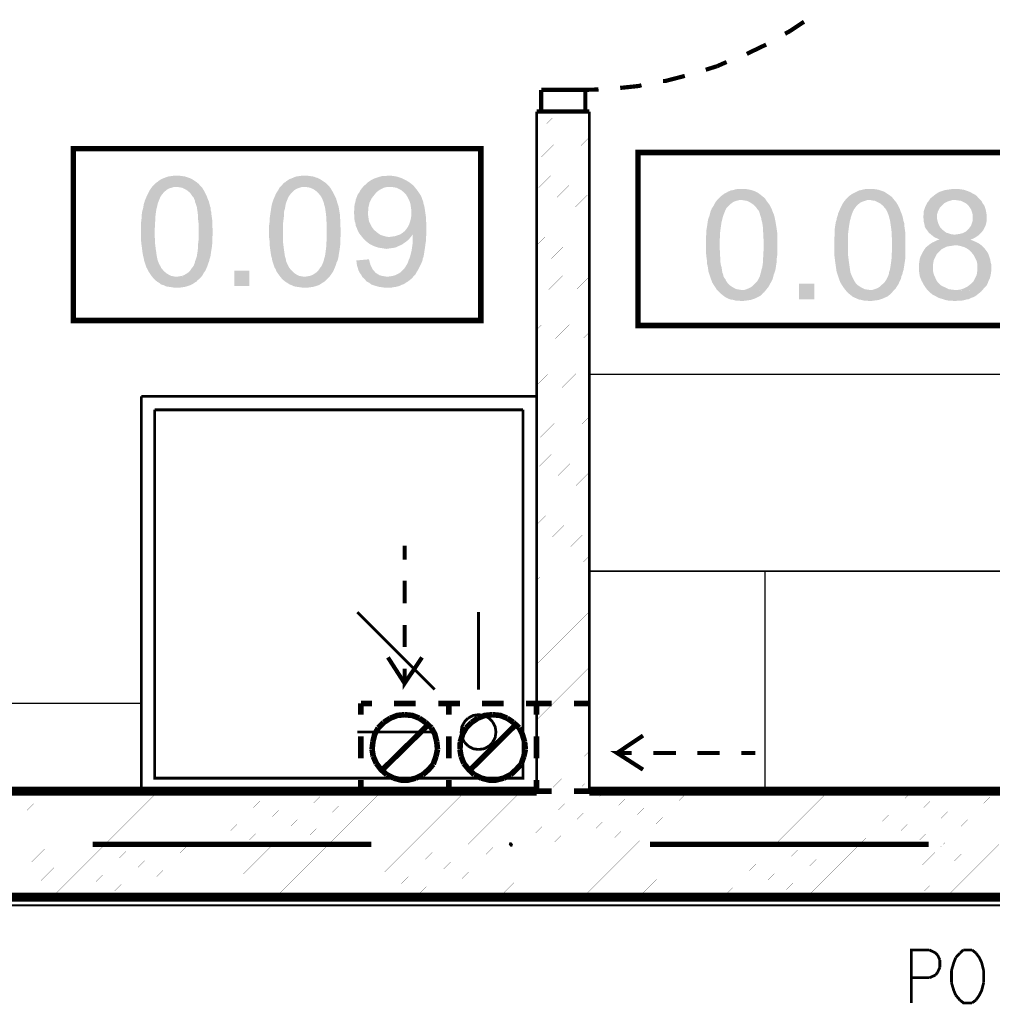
# Model space of a CAD drawing. Header units: millimetres. Extents: x -14047 to 49934, y -21523 to 14989.
# Tile 51 of 201: x 396 to 617, y 5263 to 5487. Entities that reach past the tile are written whole.
import ezdxf

# ---------------------------------------------------------------- set-up
doc = ezdxf.new("R2010")
doc.units = ezdxf.units.MM
doc.layers.add('H', color=7, linetype='Continuous')
doc.layers.add('P', color=7, linetype='Continuous')

msp = doc.modelspace()

# ---------------------------------------------------------------- hatches: boundary and pattern name
at = {"layer": 'H', "linetype": 'Continuous'}
for points in [[(437.099, 5428.257), (431.545, 5428.342), (432.159, 5428.432), (432.689, 5428.522), (433.219, 5428.697), (433.659, 5428.962), (434.189, 5429.312), (434.629, 5429.757), (434.984, 5430.282), (435.334, 5430.727), (435.509, 5431.077), (435.689, 5431.517), (435.774, 5431.957), (435.954, 5432.402), (436.129, 5432.932), (436.214, 5433.457), (436.304, 5434.077), (436.394, 5434.782), (436.394, 5435.487), (436.479, 5436.191), (436.569, 5436.986), (436.569, 5437.781), (436.569, 5438.571), (436.569, 5439.456), (436.569, 5440.251), (436.479, 5441.041), (436.394, 5441.746), (436.394, 5442.456), (436.304, 5443.16), (436.214, 5443.775), (436.129, 5444.305), (435.954, 5444.835), (435.774, 5445.275), (435.689, 5445.715), (435.509, 5446.155), (435.334, 5446.51), (435.069, 5446.775), (434.719, 5447.305), (434.274, 5447.745), (433.834, 5448.095), (433.304, 5448.36), (432.779, 5448.625), (432.249, 5448.715), (431.72, 5448.805), (431.545, 5448.805), (426.075, 5448.98), (426.515, 5449.42), (426.87, 5449.775), (427.045, 5449.86), (427.485, 5450.215), (428.015, 5450.564), (428.455, 5450.744), (429.075, 5451.004), (429.605, 5451.184), (430.22, 5451.269), (430.835, 5451.359), (431.545, 5451.359), (432.249, 5451.359), (432.864, 5451.269), (433.484, 5451.184), (434.009, 5451.004), (434.539, 5450.829), (435.069, 5450.564), (435.599, 5450.215), (436.129, 5449.86), (436.569, 5449.51), (436.924, 5449.065), (437.364, 5448.625), (437.629, 5448.185), (437.894, 5447.745), (438.159, 5447.215), (438.419, 5446.685), (438.599, 5446.155), (438.864, 5445.54), (439.039, 5444.92), (439.129, 5444.48), (439.304, 5444.04), (439.304, 5443.51), (439.478, 5442.981), (439.478, 5442.456), (439.568, 5441.836), (439.653, 5441.221), (439.653, 5440.601), (439.653, 5439.896), (439.743, 5439.191), (439.743, 5437.866), (439.653, 5437.161), (439.653, 5436.456), (439.653, 5435.841), (439.568, 5435.132), (439.478, 5434.517), (439.388, 5433.987), (439.304, 5433.372), (439.214, 5432.842), (439.039, 5432.402), (438.949, 5431.872), (438.774, 5431.517), (438.599, 5430.902), (438.334, 5430.282), (438.069, 5429.667), (437.714, 5429.227), (437.449, 5428.697)], [(466.285, 5428.257), (460.731, 5428.342), (461.351, 5428.432), (461.875, 5428.522), (462.405, 5428.697), (462.845, 5428.962), (463.375, 5429.312), (463.815, 5429.757), (464.17, 5430.282), (464.525, 5430.727), (464.7, 5431.077), (464.875, 5431.517), (465.05, 5431.957), (465.14, 5432.402), (465.315, 5432.932), (465.405, 5433.457), (465.495, 5434.077), (465.58, 5434.782), (465.67, 5435.487), (465.67, 5436.191), (465.755, 5436.986), (465.755, 5437.781), (465.755, 5438.571), (465.755, 5439.456), (465.755, 5440.251), (465.67, 5441.041), (465.67, 5441.746), (465.58, 5442.456), (465.495, 5443.16), (465.405, 5443.775), (465.315, 5444.305), (465.14, 5444.835), (465.05, 5445.275), (464.875, 5445.715), (464.7, 5446.155), (464.525, 5446.51), (464.345, 5446.775), (463.905, 5447.305), (463.465, 5447.745), (463.025, 5448.095), (462.58, 5448.36), (461.965, 5448.625), (461.526, 5448.715), (460.906, 5448.805), (460.731, 5448.805), (455.351, 5448.98), (455.706, 5449.42), (456.056, 5449.775), (456.231, 5449.86), (456.676, 5450.215), (457.206, 5450.564), (457.731, 5450.744), (458.261, 5451.004), (458.791, 5451.184), (459.406, 5451.269), (460.026, 5451.359), (460.731, 5451.359), (461.436, 5451.359), (462.055, 5451.269), (462.67, 5451.184), (463.2, 5451.004), (463.73, 5450.829), (464.26, 5450.564), (464.785, 5450.215), (465.315, 5449.86), (465.755, 5449.51), (466.2, 5449.065), (466.55, 5448.625), (466.815, 5448.185), (467.08, 5447.745), (467.345, 5447.215), (467.61, 5446.685), (467.875, 5446.155), (468.05, 5445.54), (468.225, 5444.92), (468.405, 5444.48), (468.49, 5444.04), (468.58, 5443.51), (468.67, 5442.981), (468.755, 5442.456), (468.755, 5441.836), (468.845, 5441.221), (468.845, 5440.601), (468.845, 5439.896), (468.93, 5439.191), (468.93, 5437.866), (468.845, 5437.161), (468.845, 5436.456), (468.845, 5435.841), (468.755, 5435.132), (468.67, 5434.517), (468.58, 5433.987), (468.49, 5433.372), (468.405, 5432.842), (468.315, 5432.402), (468.14, 5431.872), (467.96, 5431.517), (467.785, 5430.902), (467.52, 5430.282), (467.255, 5429.667), (466.99, 5429.227), (466.64, 5428.697)], [(473.784, 5437.426), (473.429, 5437.866), (473.079, 5438.306), (472.814, 5438.836), (472.634, 5439.366), (472.369, 5439.896), (472.284, 5440.511), (472.104, 5441.041), (472.019, 5441.746), (472.019, 5442.366), (471.929, 5442.896), (472.019, 5443.6), (472.019, 5444.215), (472.104, 5444.835), (472.284, 5445.45), (472.369, 5445.98), (472.634, 5446.6), (472.814, 5447.125), (473.164, 5447.57), (473.429, 5448.095), (473.784, 5448.54), (474.134, 5448.98), (474.664, 5449.42), (475.104, 5449.86), (475.634, 5450.215), (476.074, 5450.48), (476.603, 5450.744), (477.133, 5450.919), (477.663, 5451.094), (478.278, 5451.269), (478.898, 5451.269), (479.513, 5451.359), (479.868, 5451.359), (480.483, 5451.359), (481.103, 5451.269), (481.628, 5451.184), (482.248, 5451.004), (482.778, 5450.829), (483.308, 5450.564), (483.833, 5450.3), (484.277, 5450.035), (484.802, 5449.685), (485.247, 5449.33), (485.687, 5448.89), (480.218, 5448.805), (479.603, 5448.805), (479.073, 5448.715), (478.543, 5448.54), (478.013, 5448.275), (477.483, 5447.92), (477.043, 5447.57), (476.693, 5447.125), (476.339, 5446.685), (475.989, 5446.245), (475.724, 5445.715), (475.459, 5445.185), (475.369, 5444.655), (475.194, 5444.04), (475.194, 5443.425), (475.104, 5442.806), (475.194, 5442.191), (475.279, 5441.571), (475.369, 5440.956), (475.634, 5440.426), (475.899, 5439.896), (476.164, 5439.456), (476.513, 5439.016), (477.043, 5438.571), (477.483, 5438.221), (478.013, 5437.866), (478.543, 5437.691), (479.163, 5437.516), (479.688, 5437.426), (480.133, 5437.426)], [(431.545, 5425.873), (430.925, 5425.873), (430.31, 5425.963), (429.69, 5426.053), (429.16, 5426.138), (428.635, 5426.403), (428.015, 5426.583), (427.575, 5426.933), (427.135, 5427.198), (426.69, 5427.553), (426.25, 5427.993), (425.9, 5428.432), (425.635, 5428.782), (425.105, 5429.577), (424.93, 5430.017), (424.665, 5430.462), (424.485, 5430.987), (424.311, 5431.517), (424.136, 5432.047), (424.046, 5432.577), (423.871, 5433.192), (423.781, 5433.812), (423.696, 5434.427), (423.606, 5435.132), (423.516, 5435.841), (423.431, 5436.546), (423.431, 5437.251), (423.431, 5438.046), (423.431, 5438.571), (423.431, 5439.366), (423.431, 5440.071), (423.431, 5440.691), (423.516, 5441.396), (423.606, 5442.011), (423.606, 5442.631), (423.696, 5443.245), (423.871, 5443.775), (423.961, 5444.305), (424.046, 5444.835), (424.226, 5445.365), (424.311, 5445.715), (424.575, 5446.335), (424.84, 5446.95), (425.105, 5447.48), (425.37, 5448.01), (425.72, 5448.54), (426.075, 5448.98), (431.545, 5448.805), (430.925, 5448.805), (430.395, 5448.625), (429.78, 5448.45), (429.34, 5448.185), (428.895, 5447.83), (428.455, 5447.39), (428.19, 5447.04), (427.925, 5446.685), (427.75, 5446.335), (427.575, 5445.89), (427.4, 5445.45), (427.22, 5445.01), (427.135, 5444.48), (426.955, 5443.865), (426.87, 5443.335), (426.78, 5442.716), (426.69, 5442.011), (426.69, 5441.306), (426.605, 5440.511), (426.605, 5439.806), (426.515, 5438.926), (426.515, 5437.691), (426.605, 5436.896), (426.605, 5436.106), (426.69, 5435.397), (426.78, 5434.692), (426.87, 5434.077), (426.955, 5433.457), (427.045, 5432.932), (427.135, 5432.402), (427.31, 5431.872), (427.485, 5431.432), (427.66, 5431.077), (427.84, 5430.727), (428.015, 5430.372), (428.455, 5429.842), (428.895, 5429.402), (429.34, 5429.047), (429.78, 5428.782), (430.31, 5428.522), (430.835, 5428.432), (431.365, 5428.342), (437.099, 5428.257), (436.659, 5427.813), (436.214, 5427.463), (436.129, 5427.288), (435.689, 5427.023), (435.159, 5426.668), (434.629, 5426.403), (434.099, 5426.228), (433.569, 5426.053), (432.954, 5425.963), (432.334, 5425.873), (431.63, 5425.873)], [(460.731, 5425.873), (460.116, 5425.873), (459.496, 5425.963), (458.881, 5426.053), (458.351, 5426.138), (457.821, 5426.403), (457.291, 5426.583), (456.761, 5426.933), (456.321, 5427.198), (455.881, 5427.553), (455.441, 5427.993), (455.086, 5428.432), (454.821, 5428.782), (454.291, 5429.577), (454.117, 5430.017), (453.852, 5430.462), (453.677, 5430.987), (453.502, 5431.517), (453.322, 5432.047), (453.237, 5432.577), (453.057, 5433.192), (452.972, 5433.812), (452.882, 5434.427), (452.797, 5435.132), (452.707, 5435.841), (452.707, 5436.546), (452.617, 5437.251), (452.617, 5438.046), (452.617, 5438.571), (452.617, 5439.366), (452.617, 5440.071), (452.707, 5440.691), (452.707, 5441.396), (452.797, 5442.011), (452.882, 5442.631), (452.972, 5443.245), (453.057, 5443.775), (453.147, 5444.305), (453.237, 5444.835), (453.412, 5445.365), (453.502, 5445.715), (453.767, 5446.335), (454.032, 5446.95), (454.291, 5447.48), (454.646, 5448.01), (454.911, 5448.54), (455.351, 5448.98), (460.731, 5448.805), (460.116, 5448.805), (459.586, 5448.625), (459.056, 5448.45), (458.526, 5448.185), (458.086, 5447.83), (457.646, 5447.39), (457.381, 5447.04), (457.116, 5446.685), (456.941, 5446.335), (456.761, 5445.89), (456.586, 5445.45), (456.411, 5445.01), (456.321, 5444.48), (456.231, 5443.865), (456.056, 5443.335), (455.971, 5442.716), (455.971, 5442.011), (455.881, 5441.306), (455.791, 5440.511), (455.791, 5439.806), (455.791, 5438.926), (455.791, 5437.691), (455.791, 5436.896), (455.791, 5436.106), (455.881, 5435.397), (455.971, 5434.692), (456.056, 5434.077), (456.146, 5433.457), (456.231, 5432.932), (456.411, 5432.402), (456.496, 5431.872), (456.676, 5431.432), (456.851, 5431.077), (457.026, 5430.727), (457.206, 5430.372), (457.646, 5429.842), (458.086, 5429.402), (458.526, 5429.047), (458.966, 5428.782), (459.496, 5428.522), (460.026, 5428.432), (460.641, 5428.342), (466.285, 5428.257), (465.845, 5427.813), (465.495, 5427.463), (465.315, 5427.288), (464.875, 5427.023), (464.345, 5426.668), (463.905, 5426.403), (463.29, 5426.228), (462.76, 5426.053), (462.14, 5425.963), (461.526, 5425.873), (460.906, 5425.873)], [(479.428, 5425.873), (478.808, 5425.873), (478.193, 5425.963), (477.573, 5426.053), (476.958, 5426.228), (476.429, 5426.403), (475.899, 5426.583), (475.459, 5426.933), (474.929, 5427.198), (474.664, 5427.463), (474.309, 5427.903), (473.869, 5428.257), (479.513, 5428.342), (480.218, 5428.432), (480.748, 5428.522), (481.368, 5428.697), (481.893, 5428.962), (482.073, 5429.047), (482.513, 5429.312), (482.953, 5429.757), (483.393, 5430.197), (483.748, 5430.727), (484.012, 5431.167), (484.277, 5431.697), (484.452, 5432.222), (484.717, 5432.842), (484.892, 5433.547), (485.067, 5434.252), (485.157, 5434.872), (485.247, 5435.487), (485.332, 5436.106), (485.332, 5436.631), (485.332, 5437.251), (485.332, 5438.046), (482.953, 5438.306), (483.393, 5438.661), (483.658, 5438.926), (484.012, 5439.366), (484.277, 5439.806), (484.542, 5440.336), (484.717, 5440.866), (484.892, 5441.481), (484.982, 5442.101), (484.982, 5442.716), (484.982, 5443.07), (484.982, 5443.775), (484.892, 5444.395), (484.802, 5445.01), (484.627, 5445.54), (484.362, 5446.07), (484.097, 5446.6), (483.833, 5447.04), (483.573, 5447.305), (483.128, 5447.745), (482.688, 5448.095), (482.158, 5448.36), (481.628, 5448.625), (481.103, 5448.715), (480.483, 5448.805), (480.218, 5448.805), (485.687, 5448.89), (486.037, 5448.45), (486.392, 5448.01), (486.747, 5447.48), (487.097, 5446.95), (487.362, 5446.42), (487.537, 5445.89), (487.717, 5445.45), (487.802, 5444.92), (487.977, 5444.395), (488.067, 5443.865), (488.157, 5443.245), (488.242, 5442.631), (488.332, 5442.011), (488.332, 5441.306), (488.422, 5440.601), (488.422, 5439.896), (488.422, 5438.571), (488.422, 5437.781), (488.332, 5437.161), (488.332, 5436.456), (488.242, 5435.841), (488.157, 5435.222), (488.067, 5434.607), (487.977, 5433.987), (487.892, 5433.457), (487.802, 5432.932), (487.627, 5432.487), (487.537, 5431.957), (487.097, 5430.987), (486.832, 5430.462), (486.567, 5429.932), (486.217, 5429.402), (485.952, 5428.872), (485.512, 5428.432), (485.157, 5427.993), (484.717, 5427.638), (484.277, 5427.288), (483.833, 5427.023), (483.308, 5426.668), (482.778, 5426.493), (482.248, 5426.228), (481.628, 5426.053), (481.013, 5425.963), (480.483, 5425.873), (479.778, 5425.873)], [(565.756, 5425.258), (560.287, 5425.348), (560.907, 5425.348), (561.437, 5425.523), (561.877, 5425.698), (562.407, 5425.963), (562.847, 5426.318), (563.287, 5426.758), (563.727, 5427.198), (564.082, 5427.728), (564.257, 5428.078), (564.432, 5428.432), (564.522, 5428.872), (564.697, 5429.402), (564.787, 5429.932), (564.962, 5430.462), (565.052, 5431.077), (565.142, 5431.697), (565.142, 5432.402), (565.227, 5433.192), (565.227, 5433.902), (565.317, 5434.782), (565.317, 5435.577), (565.317, 5436.456), (565.227, 5437.251), (565.227, 5438.046), (565.142, 5438.751), (565.142, 5439.456), (565.052, 5440.071), (564.962, 5440.691), (564.787, 5441.306), (564.697, 5441.836), (564.522, 5442.276), (564.432, 5442.716), (564.257, 5443.16), (564.082, 5443.51), (563.817, 5443.775), (563.462, 5444.305), (563.022, 5444.745), (562.492, 5445.1), (562.052, 5445.365), (561.522, 5445.63), (560.992, 5445.715), (560.467, 5445.805), (560.287, 5445.805), (554.823, 5445.98), (555.173, 5446.335), (555.618, 5446.775), (555.793, 5446.86), (556.233, 5447.215), (556.763, 5447.48), (557.203, 5447.745), (557.818, 5448.01), (558.347, 5448.095), (558.967, 5448.275), (559.582, 5448.36), (560.202, 5448.36), (560.907, 5448.36), (561.612, 5448.275), (562.142, 5448.185), (562.757, 5448.01), (563.287, 5447.83), (563.817, 5447.57), (564.347, 5447.215), (564.787, 5446.86), (565.227, 5446.51), (565.667, 5446.07), (566.021, 5445.54), (566.286, 5445.185), (566.636, 5444.745), (566.901, 5444.215), (567.166, 5443.685), (567.341, 5443.16), (567.606, 5442.541), (567.786, 5441.926), (567.871, 5441.481), (567.961, 5441.041), (568.051, 5440.511), (568.136, 5439.986), (568.226, 5439.456), (568.316, 5438.836), (568.401, 5438.221), (568.401, 5437.601), (568.401, 5436.896), (568.401, 5436.191), (568.401, 5434.872), (568.401, 5434.162), (568.401, 5433.457), (568.316, 5432.752), (568.226, 5432.137), (568.226, 5431.517), (568.136, 5430.987), (568.051, 5430.372), (567.961, 5429.842), (567.786, 5429.312), (567.606, 5428.872), (567.521, 5428.522), (567.341, 5427.813), (567.081, 5427.288), (566.726, 5426.668), (566.461, 5426.138), (566.111, 5425.698)], [(594.943, 5425.258), (589.478, 5425.348), (590.093, 5425.348), (590.623, 5425.523), (591.153, 5425.698), (591.593, 5425.963), (592.033, 5426.318), (592.478, 5426.758), (592.918, 5427.198), (593.268, 5427.728), (593.448, 5428.078), (593.623, 5428.432), (593.798, 5428.872), (593.888, 5429.402), (594.063, 5429.932), (594.153, 5430.462), (594.238, 5431.077), (594.328, 5431.697), (594.418, 5432.402), (594.418, 5433.192), (594.503, 5433.902), (594.503, 5434.782), (594.503, 5435.577), (594.503, 5436.456), (594.503, 5437.251), (594.418, 5438.046), (594.418, 5438.751), (594.328, 5439.456), (594.238, 5440.071), (594.153, 5440.691), (594.063, 5441.306), (593.888, 5441.836), (593.798, 5442.276), (593.623, 5442.716), (593.448, 5443.16), (593.268, 5443.51), (593.093, 5443.775), (592.653, 5444.305), (592.213, 5444.745), (591.768, 5445.1), (591.243, 5445.365), (590.713, 5445.63), (590.183, 5445.715), (589.653, 5445.805), (589.478, 5445.805), (584.009, 5445.98), (584.364, 5446.335), (584.804, 5446.775), (584.979, 5446.86), (585.419, 5447.215), (585.949, 5447.48), (586.479, 5447.745), (587.009, 5448.01), (587.539, 5448.095), (588.153, 5448.275), (588.773, 5448.36), (589.388, 5448.36), (590.093, 5448.36), (590.798, 5448.275), (591.418, 5448.185), (591.948, 5448.01), (592.478, 5447.83), (593.003, 5447.57), (593.533, 5447.215), (594.063, 5446.86), (594.503, 5446.51), (594.858, 5446.07), (595.298, 5445.54), (595.562, 5445.185), (595.827, 5444.745), (596.092, 5444.215), (596.357, 5443.685), (596.532, 5443.16), (596.797, 5442.541), (596.972, 5441.926), (597.062, 5441.481), (597.147, 5441.041), (597.327, 5440.511), (597.327, 5439.986), (597.412, 5439.456), (597.502, 5438.836), (597.592, 5438.221), (597.592, 5437.601), (597.592, 5436.896), (597.592, 5436.191), (597.592, 5434.872), (597.592, 5434.162), (597.592, 5433.457), (597.592, 5432.752), (597.502, 5432.137), (597.412, 5431.517), (597.327, 5430.987), (597.237, 5430.372), (597.147, 5429.842), (596.972, 5429.312), (596.887, 5428.872), (596.707, 5428.522), (596.532, 5427.813), (596.267, 5427.288), (596.002, 5426.668), (595.652, 5426.138), (595.388, 5425.698)], [(608.876, 5422.788), (608.261, 5422.878), (607.641, 5422.878), (607.026, 5422.963), (606.411, 5423.143), (605.881, 5423.318), (605.261, 5423.493), (604.731, 5423.758), (604.291, 5424.023), (603.761, 5424.288), (603.321, 5424.638), (602.971, 5424.993), (602.527, 5425.433), (602.177, 5425.873), (601.822, 5426.403), (601.557, 5426.933), (601.292, 5427.373), (601.032, 5427.993), (600.852, 5428.522), (600.767, 5429.137), (600.677, 5429.667), (600.677, 5430.372), (600.677, 5431.167), (600.767, 5431.782), (600.852, 5432.402), (601.032, 5432.932), (601.292, 5433.457), (601.557, 5433.987), (601.822, 5434.427), (602.262, 5435.047), (602.707, 5435.397), (603.146, 5435.751), (603.676, 5436.106), (604.206, 5436.366), (604.731, 5436.631), (605.351, 5436.811), (604.821, 5437.076), (604.206, 5437.336), (603.761, 5437.691), (603.321, 5438.046), (602.882, 5438.396), (602.617, 5438.836), (602.262, 5439.281), (602.002, 5439.806), (601.912, 5440.336), (601.737, 5440.956), (601.737, 5441.571), (601.647, 5441.926), (601.737, 5442.541), (601.737, 5443.16), (601.912, 5443.685), (602.087, 5444.215), (602.352, 5444.745), (602.617, 5445.275), (602.971, 5445.715), (603.321, 5446.245), (603.676, 5446.51), (604.116, 5446.86), (604.556, 5447.215), (604.996, 5447.48), (605.526, 5447.745), (606.056, 5447.92), (606.586, 5448.095), (607.201, 5448.185), (607.821, 5448.275), (608.526, 5448.36), (608.876, 5448.36), (609.496, 5448.36), (610.111, 5448.275), (610.815, 5448.185), (611.345, 5448.01), (611.875, 5447.83), (612.495, 5447.57), (612.935, 5447.305), (613.465, 5447.04), (613.905, 5446.685), (614.08, 5446.42), (614.52, 5445.98), (608.876, 5445.805), (608.261, 5445.805), (607.641, 5445.63), (607.116, 5445.45), (606.586, 5445.185), (606.146, 5444.835), (605.966, 5444.655), (605.526, 5444.215), (605.261, 5443.775), (604.996, 5443.245), (604.821, 5442.631), (604.821, 5442.011), (604.821, 5441.396), (604.996, 5440.776), (605.176, 5440.251), (605.436, 5439.721), (605.791, 5439.281), (605.966, 5439.101), (606.411, 5438.751), (606.851, 5438.396), (607.466, 5438.221), (607.996, 5438.046), (608.611, 5437.956), (608.966, 5437.956), (614.435, 5437.956), (613.99, 5437.601), (613.465, 5437.251), (612.935, 5436.986), (612.405, 5436.811), (613.02, 5436.546), (613.64, 5436.281), (614.17, 5436.016), (614.7, 5435.661), (608.791, 5435.487), (608.171, 5435.397), (607.641, 5435.312), (607.026, 5435.222), (606.496, 5434.957), (605.966, 5434.692), (605.526, 5434.342), (605.261, 5434.077), (604.821, 5433.637), (604.556, 5433.107), (604.291, 5432.577), (604.026, 5432.047), (603.941, 5431.517), (603.851, 5430.902), (603.851, 5430.462), (603.851, 5429.842), (603.941, 5429.312), (604.116, 5428.697), (604.381, 5428.168), (604.466, 5427.903), (604.731, 5427.373), (605.086, 5426.933), (605.526, 5426.493), (606.056, 5426.138), (606.321, 5426.053), (606.851, 5425.788), (607.381, 5425.523), (607.996, 5425.433), (608.611, 5425.348), (614.96, 5425.083), (614.435, 5424.638), (613.99, 5424.288), (613.55, 5423.933), (613.02, 5423.668), (612.495, 5423.493), (611.965, 5423.228), (611.435, 5423.143), (610.815, 5422.963), (610.201, 5422.878), (609.496, 5422.878)], [(560.287, 5422.788), (559.672, 5422.878), (558.967, 5422.878), (558.437, 5423.053), (557.818, 5423.143), (557.293, 5423.318), (556.763, 5423.583), (556.323, 5423.848), (555.878, 5424.198), (555.438, 5424.553), (554.998, 5424.993), (554.558, 5425.433), (554.383, 5425.788), (553.853, 5426.583), (553.588, 5427.023), (553.413, 5427.463), (553.233, 5427.993), (553.058, 5428.522), (552.883, 5429.047), (552.703, 5429.577), (552.618, 5430.197), (552.528, 5430.812), (552.353, 5431.432), (552.353, 5432.137), (552.263, 5432.752), (552.178, 5433.547), (552.178, 5434.252), (552.178, 5435.047), (552.178, 5435.577), (552.178, 5436.281), (552.178, 5436.986), (552.178, 5437.691), (552.263, 5438.396), (552.263, 5439.016), (552.353, 5439.631), (552.443, 5440.161), (552.528, 5440.776), (552.618, 5441.306), (552.793, 5441.836), (552.968, 5442.276), (553.058, 5442.716), (553.233, 5443.335), (553.498, 5443.95), (553.853, 5444.48), (554.118, 5445.01), (554.468, 5445.54), (554.823, 5445.98), (560.287, 5445.805), (559.672, 5445.805), (559.052, 5445.63), (558.527, 5445.45), (558.083, 5445.185), (557.643, 5444.835), (557.203, 5444.395), (556.848, 5444.04), (556.673, 5443.685), (556.498, 5443.335), (556.323, 5442.896), (556.143, 5442.456), (555.968, 5441.926), (555.878, 5441.481), (555.703, 5440.866), (555.618, 5440.251), (555.528, 5439.631), (555.438, 5439.016), (555.353, 5438.306), (555.353, 5437.516), (555.263, 5436.721), (555.263, 5435.926), (555.263, 5434.692), (555.353, 5433.902), (555.353, 5433.107), (555.438, 5432.402), (555.438, 5431.697), (555.528, 5431.077), (555.703, 5430.462), (555.793, 5429.842), (555.878, 5429.312), (556.058, 5428.872), (556.143, 5428.432), (556.323, 5428.078), (556.588, 5427.728), (556.763, 5427.373), (557.113, 5426.843), (557.558, 5426.403), (558.083, 5426.053), (558.527, 5425.788), (559.052, 5425.523), (559.582, 5425.433), (560.112, 5425.348), (565.756, 5425.258), (565.402, 5424.818), (564.962, 5424.463), (564.877, 5424.288), (564.432, 5423.933), (563.907, 5423.668), (563.377, 5423.408), (562.847, 5423.228), (562.317, 5423.053), (561.702, 5422.963), (560.992, 5422.878), (560.377, 5422.788)], [(589.478, 5422.788), (588.858, 5422.878), (588.243, 5422.878), (587.624, 5423.053), (587.009, 5423.143), (586.569, 5423.318), (586.039, 5423.583), (585.509, 5423.848), (585.069, 5424.198), (584.629, 5424.553), (584.189, 5424.993), (583.834, 5425.433), (583.569, 5425.788), (583.039, 5426.583), (582.774, 5427.023), (582.599, 5427.463), (582.424, 5427.993), (582.244, 5428.522), (582.069, 5429.047), (581.894, 5429.577), (581.804, 5430.197), (581.719, 5430.812), (581.629, 5431.432), (581.539, 5432.137), (581.454, 5432.752), (581.364, 5433.547), (581.364, 5434.252), (581.364, 5435.047), (581.364, 5435.577), (581.364, 5436.281), (581.364, 5436.986), (581.454, 5437.691), (581.454, 5438.396), (581.454, 5439.016), (581.539, 5439.631), (581.629, 5440.161), (581.719, 5440.776), (581.894, 5441.306), (581.984, 5441.836), (582.159, 5442.276), (582.244, 5442.716), (582.509, 5443.335), (582.774, 5443.95), (583.039, 5444.48), (583.304, 5445.01), (583.659, 5445.54), (584.009, 5445.98), (589.478, 5445.805), (588.858, 5445.805), (588.333, 5445.63), (587.804, 5445.45), (587.274, 5445.185), (586.834, 5444.835), (586.389, 5444.395), (586.129, 5444.04), (585.864, 5443.685), (585.684, 5443.335), (585.509, 5442.896), (585.334, 5442.456), (585.159, 5441.926), (585.069, 5441.481), (584.894, 5440.866), (584.804, 5440.251), (584.714, 5439.631), (584.629, 5439.016), (584.539, 5438.306), (584.539, 5437.516), (584.539, 5436.721), (584.539, 5435.926), (584.539, 5434.692), (584.539, 5433.902), (584.539, 5433.107), (584.629, 5432.402), (584.714, 5431.697), (584.804, 5431.077), (584.894, 5430.462), (584.979, 5429.842), (585.069, 5429.312), (585.244, 5428.872), (585.419, 5428.432), (585.599, 5428.078), (585.774, 5427.728), (585.949, 5427.373), (586.304, 5426.843), (586.744, 5426.403), (587.274, 5426.053), (587.714, 5425.788), (588.243, 5425.523), (588.773, 5425.433), (589.388, 5425.348), (594.943, 5425.258), (594.593, 5424.818), (594.238, 5424.463), (594.063, 5424.288), (593.623, 5423.933), (593.093, 5423.668), (592.563, 5423.408), (592.033, 5423.228), (591.508, 5423.053), (590.888, 5422.963), (590.273, 5422.878), (589.563, 5422.788)], [(608.966, 5437.956), (609.586, 5438.046), (610.111, 5438.131), (610.73, 5438.306), (611.26, 5438.571), (611.7, 5438.926), (611.875, 5439.101), (612.23, 5439.541), (612.58, 5440.071), (612.76, 5440.601), (612.935, 5441.131), (612.935, 5441.746), (612.935, 5442.456), (612.76, 5443.07), (612.58, 5443.6), (612.315, 5444.04), (611.965, 5444.57), (611.345, 5445.1), (610.815, 5445.365), (610.291, 5445.63), (609.761, 5445.715), (609.141, 5445.805), (608.876, 5445.805), (614.52, 5445.98), (614.96, 5445.54), (615.225, 5445.01), (615.58, 5444.57), (615.755, 5444.04), (615.935, 5443.425), (616.02, 5442.896), (616.11, 5442.276), (616.11, 5441.836), (616.11, 5441.221), (616.02, 5440.601), (615.845, 5439.986), (615.58, 5439.456), (615.315, 5438.926), (615.225, 5438.836), (614.875, 5438.396), (614.435, 5437.956)], [(479.428, 5434.692), (478.718, 5434.782), (478.193, 5434.872), (477.573, 5434.957), (477.043, 5435.132), (476.513, 5435.312), (475.989, 5435.577), (475.459, 5435.841), (475.019, 5436.191), (474.489, 5436.631), (474.134, 5436.986), (473.784, 5437.426), (480.133, 5437.426), (480.748, 5437.516), (481.368, 5437.601), (481.893, 5437.781), (482.423, 5437.956), (482.953, 5438.306), (485.332, 5438.046), (484.982, 5437.516), (484.627, 5437.076), (484.187, 5436.631), (483.748, 5436.281), (483.218, 5435.926), (482.863, 5435.661), (482.248, 5435.397), (481.718, 5435.132), (481.188, 5434.957), (480.573, 5434.872), (479.953, 5434.782)], [(614.96, 5425.083), (608.966, 5425.348), (609.586, 5425.348), (610.201, 5425.433), (610.73, 5425.608), (611.26, 5425.873), (611.785, 5426.138), (612.23, 5426.493), (612.58, 5426.758), (613.02, 5427.198), (613.285, 5427.638), (613.55, 5428.168), (613.815, 5428.697), (613.905, 5429.312), (613.99, 5429.932), (613.99, 5430.372), (613.99, 5430.987), (613.905, 5431.607), (613.73, 5432.137), (613.465, 5432.667), (613.2, 5433.192), (612.845, 5433.637), (612.58, 5433.987), (612.14, 5434.427), (611.61, 5434.782), (611.08, 5435.047), (610.555, 5435.222), (609.936, 5435.397), (609.406, 5435.487), (608.791, 5435.487), (614.7, 5435.661), (615.14, 5435.312), (615.49, 5434.957), (615.845, 5434.517), (616.285, 5433.902), (616.55, 5433.372), (616.725, 5432.842), (616.905, 5432.312), (616.99, 5431.697), (617.165, 5431.077), (617.165, 5430.462), (617.165, 5429.757), (617.08, 5429.137), (616.99, 5428.607), (616.815, 5427.993), (616.55, 5427.463), (616.375, 5426.933), (616.11, 5426.403), (615.755, 5425.963), (615.315, 5425.523)], [(473.869, 5428.257), (473.604, 5428.782), (473.254, 5429.227), (472.989, 5429.757), (472.814, 5430.372), (472.634, 5430.902), (472.549, 5431.607), (472.459, 5432.047), (475.369, 5432.312), (475.544, 5431.607), (475.724, 5430.987), (475.989, 5430.462), (476.254, 5429.932), (476.603, 5429.577), (476.778, 5429.312), (477.308, 5428.962), (477.748, 5428.697), (478.368, 5428.522), (478.983, 5428.432), (479.513, 5428.342)], [(444.683, 5426.228), (444.683, 5429.757), (448.122, 5429.757), (448.122, 5426.228)], [(573.34, 5423.228), (573.34, 5426.758), (576.865, 5426.758), (576.865, 5423.228)], [(507.554, 5298.45), (507.204, 5298.98), (507.379, 5299.42), (507.819, 5299.42), (508.174, 5298.98), (507.999, 5298.45)]]:
    msp.add_hatch(color=256, dxfattribs=at).paths.add_polyline_path(points)

# ---------------------------------------------------------------- linework, layer by layer
at = {"layer": 'P'}
for points, const_width in [([(571.136, 5484.25), (574.485, 5486.455)], 0.95), ([(570.166, 5483.725), (571.136, 5484.25)], 0.955), ([(561.437, 5479.136), (565.846, 5481.255)], 0.95), ([(552.088, 5475.521), (554.643, 5476.316)], 0.955), ([(554.643, 5476.316), (556.848, 5477.286)], 0.95), ([(542.39, 5472.966), (542.92, 5472.966), (547.324, 5474.111)], 0.95), ([(524.662, 5470.937), (527.662, 5471.027)], 0.95), ([(532.601, 5471.377), (536.83, 5471.817), (537.45, 5471.997)], 0.955), ([(524.662, 5470.937), (524.662, 5465.997), (514.608, 5465.997), (514.608, 5470.937)], 0.955), ([(514.608, 5470.937), (524.662, 5470.937)], 0.95), ([(513.554, 5465.997), (525.547, 5465.997)], 0.95), ([(513.554, 5465.997), (513.554, 5311.063)], 0.635), ([(513.554, 5460.883), (518.578, 5465.997)], 0.015), ([(513.554, 5454.534), (524.927, 5465.997)], 0.015), ([(525.547, 5311.063), (525.547, 5465.997)], 0.635), ([(407.998, 5457.534), (407.998, 5418.379), (500.855, 5418.379), (500.855, 5457.534), (407.998, 5457.534)], 1.27), ([(513.554, 5448.185), (525.547, 5460.088)], 0.015), ([(536.655, 5456.649), (536.655, 5417.234), (629.513, 5417.234), (629.513, 5456.649), (536.655, 5456.649)], 1.27), ([(513.554, 5441.836), (525.547, 5453.739)], 0.015), ([(513.554, 5435.487), (525.547, 5447.39)], 0.015), ([(513.554, 5429.137), (525.547, 5441.041)], 0.015), ([(513.554, 5422.613), (525.547, 5434.692)], 0.015), ([(513.554, 5416.264), (525.547, 5428.342)], 0.015), ([(513.554, 5409.915), (525.547, 5421.993)], 0.015), ([(513.554, 5403.566), (525.547, 5415.644)], 0.015), ([(513.554, 5397.217), (525.547, 5409.295)], 0.015), ([(685.595, 5406.12), (525.547, 5406.12)], 0.32), ([(525.547, 5406.12), (525.547, 5361.237)], 0.315), ([(513.554, 5390.868), (525.547, 5402.946)], 0.015), ([(423.516, 5401.096), (423.516, 5311.063)], 0.635), ([(423.516, 5311.063), (513.554, 5311.063), (513.554, 5401.096), (423.516, 5401.096)], 0.635), ([(426.515, 5398.012), (426.515, 5314.058), (510.464, 5314.058), (510.464, 5398.012)], 0.635), ([(510.464, 5398.012), (426.515, 5398.012)], 0.635), ([(513.554, 5384.518), (525.547, 5396.422)], 0.015), ([(513.554, 5378.169), (525.547, 5390.073)], 0.015), ([(513.554, 5371.82), (525.547, 5383.723)], 0.015), ([(513.554, 5365.471), (525.547, 5377.374)], 0.015), ([(513.554, 5359.122), (525.547, 5371.025)], 0.015), ([(483.483, 5367.056), (483.483, 5363.881)], 0.95), ([(513.554, 5352.683), (525.547, 5364.676)], 0.015), ([(483.483, 5359.032), (483.483, 5353.917)], 0.95), ([(525.547, 5361.237), (685.595, 5361.237)], 0.32), ([(565.582, 5311.238), (565.582, 5361.237), (525.547, 5361.237), (525.547, 5311.238)], 0.315), ([(605.526, 5361.237), (565.582, 5361.237), (565.582, 5311.238)], 0.315), ([(513.554, 5346.334), (525.547, 5358.327)], 0.015), ([(472.724, 5351.888), (490.362, 5334.255)], 0.635), ([(500.325, 5351.888), (500.325, 5334.255)], 0.635), ([(513.554, 5339.984), (525.547, 5351.978)], 0.015), ([(483.483, 5348.978), (483.483, 5343.954)], 0.95), ([(513.554, 5333.635), (525.547, 5345.629)], 0.015), ([(483.483, 5335.665), (479.688, 5341.574)], 0.955), ([(483.483, 5339.014), (483.483, 5335.665), (487.452, 5341.574)], 0.95), ([(517.343, 5331.081), (525.547, 5339.279)], 0.015), ([(523.692, 5331.081), (525.547, 5332.93)], 0.015), ([(423.516, 5331.081), (313.555, 5331.081)], 0.32), ([(423.516, 5311.063), (423.516, 5331.081)], 0.315), ([(473.519, 5331.081), (473.519, 5328.521)], 1.27), ([(476.074, 5331.081), (473.519, 5331.081)], 1.27), ([(486.037, 5331.081), (481.103, 5331.081)], 1.27), ([(493.536, 5328.521), (493.536, 5331.081), (491.152, 5331.081)], 1.27), ([(493.536, 5331.081), (493.536, 5328.521)], 1.27), ([(496.091, 5331.081), (493.536, 5331.081)], 1.27), ([(506.055, 5331.081), (501.12, 5331.081)], 1.27), ([(513.554, 5328.521), (513.554, 5331.081), (511.174, 5331.081)], 1.27), ([(513.554, 5331.081), (516.993, 5331.081)], 1.27), ([(513.554, 5327.286), (517.343, 5331.081)], 0.015), ([(513.554, 5320.937), (523.692, 5331.081)], 0.015), ([(522.107, 5331.081), (525.547, 5331.081)], 1.27), ([(480.218, 5327.726), (478.718, 5326.756)], 1.27), ([(480.218, 5327.726), (478.718, 5326.756)], 1.27), ([(483.483, 5328.521), (481.808, 5328.346), (480.218, 5327.726)], 1.27), ([(483.483, 5328.521), (481.808, 5328.346), (480.218, 5327.726)], 1.27), ([(486.832, 5327.726), (485.247, 5328.346), (483.483, 5328.521)], 1.27), ([(486.832, 5327.726), (485.247, 5328.346), (483.483, 5328.521)], 1.27), ([(488.242, 5326.756), (486.832, 5327.726)], 1.27), ([(488.242, 5326.756), (486.832, 5327.726)], 1.27), ([(497.946, 5327.726), (497.151, 5326.936)], 0.635), ([(502.705, 5327.726), (501.65, 5328.346), (500.325, 5328.521), (499.09, 5328.346), (497.946, 5327.726)], 0.635), ([(500.15, 5327.726), (498.736, 5326.756)], 1.27), ([(500.15, 5327.726), (498.736, 5326.756)], 1.27), ([(503.5, 5328.521), (501.735, 5328.346), (500.15, 5327.726)], 1.27), ([(503.5, 5328.521), (501.735, 5328.346), (500.15, 5327.726)], 1.27), ([(503.5, 5326.936), (502.705, 5327.726)], 0.635), ([(506.849, 5327.726), (505.265, 5328.346), (503.5, 5328.521)], 1.27), ([(506.849, 5327.726), (505.265, 5328.346), (503.5, 5328.521)], 1.27), ([(508.259, 5326.756), (506.849, 5327.726)], 1.27), ([(508.259, 5326.756), (506.849, 5327.726)], 1.27), ([(477.483, 5325.521), (476.693, 5324.111), (476.254, 5322.347)], 1.27), ([(477.483, 5325.521), (476.693, 5324.111), (476.254, 5322.347)], 1.27), ([(478.718, 5326.756), (477.483, 5325.521)], 1.27), ([(478.718, 5326.756), (477.483, 5325.521)], 1.27), ([(478.278, 5315.823), (488.952, 5326.316)], 1.27), ([(478.278, 5315.823), (488.952, 5326.316)], 1.27), ([(489.567, 5325.521), (488.242, 5326.756)], 1.27), ([(489.567, 5325.521), (488.242, 5326.756)], 1.27), ([(490.802, 5322.347), (490.362, 5324.111), (489.567, 5325.521)], 1.27), ([(490.802, 5322.347), (490.362, 5324.111), (489.567, 5325.521)], 1.27), ([(497.501, 5325.521), (496.711, 5324.111), (496.181, 5322.347)], 1.27), ([(497.501, 5325.521), (496.711, 5324.111), (496.181, 5322.347)], 1.27), ([(497.151, 5326.936), (496.531, 5325.786), (496.356, 5324.551), (496.531, 5323.317), (497.151, 5322.172)], 0.635), ([(498.736, 5326.756), (497.501, 5325.521)], 1.27), ([(498.736, 5326.756), (497.501, 5325.521)], 1.27), ([(498.296, 5315.823), (508.879, 5326.316)], 1.27), ([(498.296, 5315.823), (508.879, 5326.316)], 1.27), ([(503.5, 5322.172), (504.115, 5323.317), (504.295, 5324.551), (504.115, 5325.786), (503.5, 5326.936)], 0.635), ([(509.584, 5325.521), (508.259, 5326.756)], 1.27), ([(509.584, 5325.521), (508.259, 5326.756)], 1.27), ([(510.819, 5322.347), (510.289, 5324.111), (509.584, 5325.521)], 1.27), ([(510.819, 5322.347), (510.289, 5324.111), (509.584, 5325.521)], 1.27), ([(513.554, 5314.588), (525.547, 5326.581)], 0.015), ([(472.724, 5324.551), (490.362, 5324.551)], 0.635), ([(473.519, 5323.582), (473.519, 5318.557)], 1.27), ([(493.536, 5318.557), (493.536, 5323.582)], 1.27), ([(493.536, 5323.582), (493.536, 5318.557)], 1.27), ([(513.554, 5318.557), (513.554, 5323.582)], 1.27), ([(531.896, 5319.792), (537.8, 5323.762)], 0.95), ([(476.254, 5322.347), (476.074, 5320.587)], 1.27), ([(476.254, 5322.347), (476.074, 5320.587)], 1.27), ([(476.074, 5320.587), (476.339, 5318.997)], 1.27), ([(476.074, 5320.587), (476.339, 5318.997)], 1.27), ([(490.627, 5318.997), (490.977, 5320.587)], 1.27), ([(490.627, 5318.997), (490.977, 5320.587)], 1.27), ([(490.977, 5320.587), (490.802, 5322.347)], 1.27), ([(490.977, 5320.587), (490.802, 5322.347)], 1.27), ([(496.181, 5322.347), (496.091, 5320.587)], 1.27), ([(496.181, 5322.347), (496.091, 5320.587)], 1.27), ([(496.091, 5320.587), (496.356, 5318.997)], 1.27), ([(496.091, 5320.587), (496.356, 5318.997)], 1.27), ([(497.151, 5322.172), (497.946, 5321.377)], 0.635), ([(497.946, 5321.377), (499.09, 5320.762), (500.325, 5320.587)], 0.635), ([(500.325, 5320.587), (501.65, 5320.762), (502.705, 5321.377)], 0.635), ([(502.705, 5321.377), (503.5, 5322.172)], 0.635), ([(510.644, 5318.997), (510.994, 5320.587)], 1.27), ([(510.644, 5318.997), (510.994, 5320.587)], 1.27), ([(510.994, 5320.587), (510.819, 5322.347)], 1.27), ([(510.994, 5320.587), (510.819, 5322.347)], 1.27), ([(476.339, 5318.997), (477.043, 5317.412)], 1.27), ([(476.339, 5318.997), (477.043, 5317.412)], 1.27), ([(490.007, 5317.232), (490.627, 5318.997)], 1.27), ([(490.007, 5317.232), (490.627, 5318.997)], 1.27), ([(496.356, 5318.997), (496.976, 5317.412)], 1.27), ([(496.356, 5318.997), (496.976, 5317.412)], 1.27), ([(525.547, 5320.142), (516.373, 5311.063), (504.295, 5298.98)], 0.015), ([(510.024, 5317.232), (510.644, 5318.997)], 1.27), ([(510.024, 5317.232), (510.644, 5318.997)], 1.27), ([(535.246, 5319.792), (531.896, 5319.792), (537.8, 5315.998)], 0.955), ([(545.299, 5319.792), (540.185, 5319.792)], 0.955), ([(555.263, 5319.792), (550.149, 5319.792)], 0.955), ([(563.377, 5319.792), (560.202, 5319.792)], 0.955), ([(477.043, 5317.412), (478.103, 5315.998), (479.428, 5314.853)], 1.27), ([(477.043, 5317.412), (478.103, 5315.998), (479.428, 5314.853)], 1.27), ([(487.627, 5314.853), (488.952, 5315.998), (490.007, 5317.232)], 1.27), ([(487.627, 5314.853), (488.952, 5315.998), (490.007, 5317.232)], 1.27), ([(496.976, 5317.412), (498.121, 5315.998), (499.355, 5314.853)], 1.27), ([(496.976, 5317.412), (498.121, 5315.998), (499.355, 5314.853)], 1.27), ([(507.644, 5314.853), (508.879, 5315.998), (510.024, 5317.232)], 1.27), ([(507.644, 5314.853), (508.879, 5315.998), (510.024, 5317.232)], 1.27), ([(479.428, 5314.853), (481.013, 5314.058)], 1.27), ([(479.428, 5314.853), (481.013, 5314.058)], 1.27), ([(481.013, 5314.058), (482.688, 5313.618), (484.277, 5313.618), (486.037, 5314.058)], 1.27), ([(481.013, 5314.058), (482.688, 5313.618), (484.277, 5313.618), (486.037, 5314.058)], 1.27), ([(486.037, 5314.058), (487.627, 5314.853)], 1.27), ([(486.037, 5314.058), (487.627, 5314.853)], 1.27), ([(499.355, 5314.853), (500.94, 5314.058)], 1.27), ([(499.355, 5314.853), (500.94, 5314.058)], 1.27), ([(500.94, 5314.058), (502.705, 5313.618), (504.295, 5313.618), (506.055, 5314.058)], 1.27), ([(500.94, 5314.058), (502.705, 5313.618), (504.295, 5313.618), (506.055, 5314.058)], 1.27), ([(506.055, 5314.058), (507.644, 5314.853)], 1.27), ([(506.055, 5314.058), (507.644, 5314.853)], 1.27), ([(513.554, 5311.063), (313.555, 5311.063)], 2.065), ([(473.519, 5313.618), (473.519, 5311.063), (476.074, 5311.063)], 1.27), ([(491.152, 5311.063), (493.536, 5311.063), (493.536, 5313.618)], 1.27), ([(493.536, 5313.618), (493.536, 5311.063), (496.091, 5311.063)], 1.27), ([(511.174, 5311.063), (513.554, 5311.063), (513.554, 5313.618)], 1.27), ([(525.547, 5313.793), (522.722, 5311.063), (510.819, 5298.98)], 0.015), ([(685.595, 5311.063), (525.547, 5311.063)], 2.065), ([(313.555, 5311.063), (423.516, 5311.063)], 0.32), ([(389.83, 5298.98), (401.739, 5311.063)], 0.015), ([(396.179, 5298.98), (408.263, 5311.063)], 0.015), ([(402.528, 5298.98), (414.612, 5311.063)], 0.015), ([(408.878, 5298.98), (420.961, 5311.063)], 0.015), ([(415.227, 5298.98), (427.31, 5311.063)], 0.015), ([(421.576, 5298.98), (433.659, 5311.063)], 0.015), ([(427.925, 5298.98), (440.008, 5311.063)], 0.015), ([(434.274, 5298.98), (446.358, 5311.063)], 0.015), ([(440.803, 5298.98), (452.707, 5311.063)], 0.015), ([(447.152, 5298.98), (459.056, 5311.063)], 0.015), ([(453.502, 5298.98), (465.405, 5311.063)], 0.015), ([(459.851, 5298.98), (471.754, 5311.063)], 0.015), ([(466.2, 5298.98), (478.278, 5311.063)], 0.015), ([(472.549, 5298.98), (484.627, 5311.063)], 0.015), ([(478.898, 5298.98), (490.977, 5311.063)], 0.015), ([(481.103, 5311.063), (486.037, 5311.063)], 1.27), ([(485.247, 5298.98), (497.326, 5311.063)], 0.015), ([(491.596, 5298.98), (503.675, 5311.063)], 0.015), ([(497.946, 5298.98), (510.024, 5311.063)], 0.015), ([(501.12, 5311.063), (506.055, 5311.063)], 1.27), ([(505.085, 5286.902), (517.168, 5298.98), (529.071, 5311.063)], 0.015), ([(513.554, 5311.063), (516.993, 5311.063)], 1.27), ([(522.107, 5311.063), (525.547, 5311.063)], 1.27), ([(523.517, 5298.98), (535.421, 5311.063)], 0.015), ([(525.547, 5311.238), (565.582, 5311.238)], 0.32), ([(529.866, 5298.98), (541.77, 5311.063)], 0.015), ([(536.215, 5298.98), (548.119, 5311.063)], 0.015), ([(542.565, 5298.98), (554.643, 5311.063)], 0.015), ([(548.914, 5298.98), (560.992, 5311.063)], 0.015), ([(555.263, 5298.98), (567.341, 5311.063)], 0.015), ([(561.612, 5298.98), (573.69, 5311.063)], 0.015), ([(565.582, 5311.238), (605.526, 5311.238)], 0.32), ([(567.961, 5298.98), (580.04, 5311.063)], 0.015), ([(574.31, 5298.98), (586.389, 5311.063)], 0.015), ([(580.659, 5298.98), (592.738, 5311.063)], 0.015), ([(587.184, 5298.98), (599.087, 5311.063)], 0.015), ([(593.533, 5298.98), (605.436, 5311.063)], 0.015), ([(599.882, 5298.98), (605.526, 5304.714), (611.785, 5311.063)], 0.015), ([(605.526, 5311.238), (645.561, 5311.238)], 0.315), ([(605.526, 5298.365), (606.231, 5298.98), (618.134, 5311.063)], 0.015), ([(605.526, 5292.016), (612.58, 5298.98), (624.664, 5311.063)], 0.015), ([(384.191, 5286.902), (396.179, 5298.98)], 0.015), ([(390.54, 5286.902), (402.528, 5298.98)], 0.015), ([(396.889, 5286.902), (408.878, 5298.98)], 0.015), ([(403.148, 5286.902), (415.227, 5298.98)], 0.015), ([(409.672, 5286.902), (421.576, 5298.98)], 0.015), ([(475.899, 5298.98), (412.407, 5298.98)], 1.27), ([(416.022, 5286.902), (427.925, 5298.98)], 0.015), ([(422.371, 5286.902), (434.274, 5298.98)], 0.015), ([(428.72, 5286.902), (440.803, 5298.98)], 0.015), ([(435.069, 5286.902), (447.152, 5298.98)], 0.015), ([(441.418, 5286.902), (453.502, 5298.98)], 0.015), ([(447.767, 5286.902), (459.851, 5298.98)], 0.015), ([(454.117, 5286.902), (466.2, 5298.98)], 0.015), ([(460.466, 5286.902), (472.549, 5298.98)], 0.015), ([(466.815, 5286.902), (478.898, 5298.98)], 0.015), ([(473.164, 5286.902), (485.247, 5298.98)], 0.015), ([(479.688, 5286.902), (491.596, 5298.98)], 0.015), ([(486.037, 5286.902), (497.946, 5298.98)], 0.015), ([(492.386, 5286.902), (504.295, 5298.98)], 0.015), ([(498.736, 5286.902), (510.819, 5298.98)], 0.015), ([(511.434, 5286.902), (523.517, 5298.98)], 0.015), ([(517.783, 5286.902), (529.866, 5298.98)], 0.015), ([(524.132, 5286.902), (536.215, 5298.98)], 0.015), ([(530.481, 5286.902), (542.565, 5298.98)], 0.015), ([(536.83, 5286.902), (548.914, 5298.98)], 0.015), ([(602.882, 5298.98), (539.39, 5298.98)], 1.27), ([(543.18, 5286.902), (555.263, 5298.98)], 0.015), ([(549.529, 5286.902), (561.612, 5298.98)], 0.015), ([(556.058, 5286.902), (567.961, 5298.98)], 0.015), ([(562.407, 5286.902), (574.31, 5298.98)], 0.015), ([(568.756, 5286.902), (580.659, 5298.98)], 0.015), ([(575.105, 5286.902), (587.184, 5298.98)], 0.015), ([(581.454, 5286.902), (593.533, 5298.98)], 0.015), ([(587.804, 5286.902), (599.882, 5298.98)], 0.015), ([(606.851, 5286.902), (618.929, 5298.98)], 0.015), ([(613.2, 5286.902), (625.278, 5298.98)], 0.015), ([(594.153, 5286.902), (605.526, 5298.365)], 0.015), ([(600.502, 5286.902), (605.526, 5292.016)], 0.015), ([(289.569, 5286.902), (1016.721, 5286.902)], 2.065), ([(283.484, 5285.047), (605.526, 5285.047)], 0.475), ([(330.663, 5285.047), (2158.597, 5285.047)], 0.475), ([(598.912, 5262.825), (598.912, 5274.908), (603.056, 5274.908)], 0.635), ([(603.056, 5274.908), (604.466, 5274.203)], 0.635), ([(604.466, 5274.203), (604.911, 5273.758)], 0.635), ([(604.911, 5273.758), (605.436, 5272.613)], 0.635), ([(610.026, 5274.203), (609.056, 5273.143)], 0.635), ([(610.815, 5274.908), (610.026, 5274.203)], 0.635), ([(612.76, 5274.908), (610.815, 5274.908)], 0.635), ([(613.64, 5274.203), (612.76, 5274.908)], 0.635), ([(615.405, 5270.234), (614.96, 5271.999), (614.435, 5273.143), (613.64, 5274.203)], 0.635), ([(605.436, 5272.613), (605.436, 5270.939)], 0.635), ([(609.056, 5273.143), (608.611, 5271.999), (608.086, 5270.234)], 0.635), ([(604.466, 5269.174), (603.056, 5268.559)], 0.635), ([(604.911, 5269.794), (604.466, 5269.174)], 0.635), ([(605.436, 5270.939), (604.911, 5269.794)], 0.635), ([(608.086, 5270.234), (608.086, 5267.409)], 0.635), ([(615.405, 5267.409), (615.405, 5270.234)], 0.635), ([(603.056, 5268.559), (598.912, 5268.559)], 0.635), ([(608.086, 5267.409), (608.611, 5265.649), (609.056, 5264.59)], 0.635), ([(613.64, 5263.445), (614.435, 5264.59), (614.96, 5265.649), (615.405, 5267.409)], 0.635), ([(609.056, 5264.59), (610.026, 5263.445)], 0.635), ([(610.026, 5263.445), (610.815, 5262.825), (612.76, 5262.825)], 0.635), ([(612.76, 5262.825), (613.64, 5263.445)], 0.635)]:
    msp.add_lwpolyline(points, dxfattribs=dict(at, const_width=const_width))

doc.saveas('drawing.dxf')
